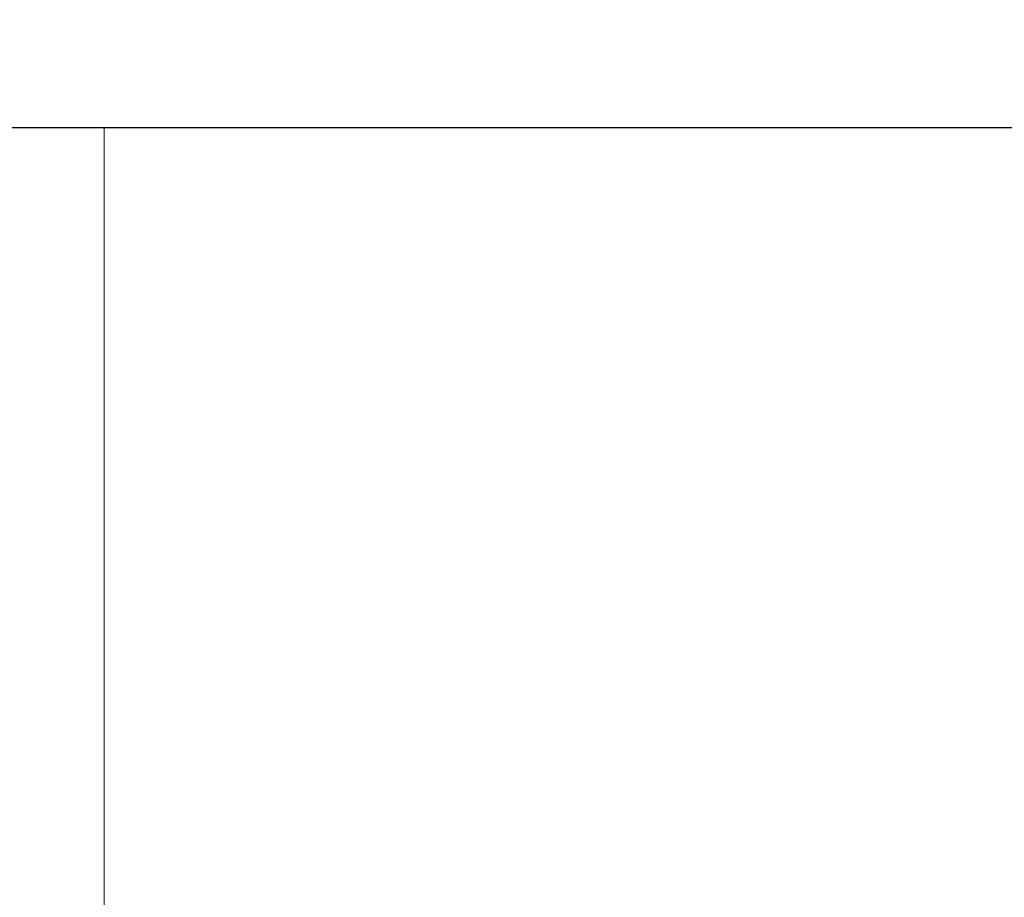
# Model space of a CAD drawing. Header units: millimetres. Extents: x 0 to 1733, y 0 to 1188.
# Tile 76 of 157: x 209.31 to 217.36, y 810.2 to 817.38. Entities that reach past the tile are written whole.
import ezdxf

# ---------------------------------------------------------------- set-up
doc = ezdxf.new("R2010")
doc.units = ezdxf.units.MM
doc.header["$LTSCALE"] = 0.727559
doc.linetypes.add('CENTER', pattern=[50.8, 31.75, -6.35, 6.35, -6.35])
doc.layers.add('NoLayerName_001', color=7, linetype='Continuous')

msp = doc.modelspace()

# ---------------------------------------------------------------- linework, layer by layer
at = {"layer": 'NoLayerName_001', "color": 7, "linetype": 'Continuous', "lineweight": 25}
msp.add_line((193.30000042, 816.50000009), (226.69999958, 816.50000009), dxfattribs=at)
at = {"layer": 'NoLayerName_001', "color": 4, "linetype": 'CENTER', "lineweight": 13}
msp.add_line((210, 657.5), (210, 816.50000009), dxfattribs=at)
at = {"layer": 'NoLayerName_001', "color": 7, "linetype": 'Continuous', "lineweight": 25}
for centre, radius, start, end in [((210, 820), 39.49999901, 318.330134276, 270), ((210, 819.99999775), 38, 319.685090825, 270.721473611), ((210, 820), 37.99999905, 319.685090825, 270.716215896)]:
    msp.add_arc(centre, radius, start, end, dxfattribs=at)

doc.saveas('drawing.dxf')
